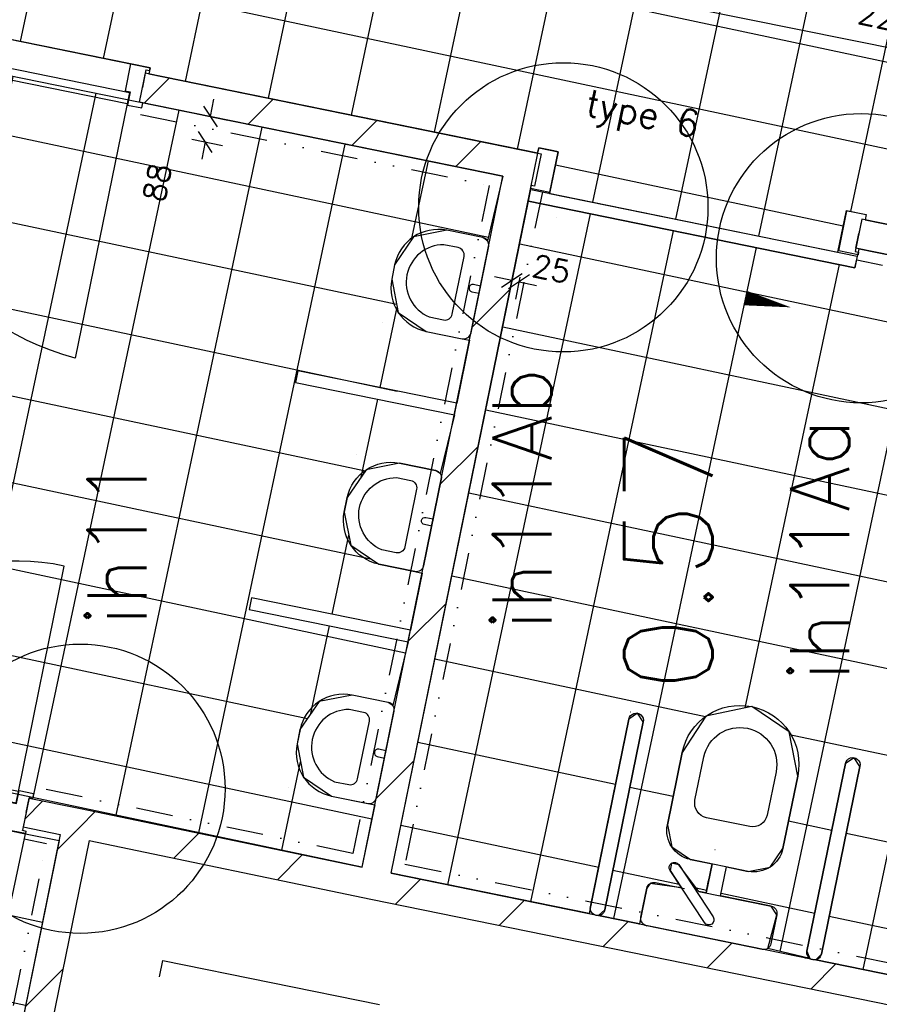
# Model space of a CAD drawing. Extents: x -29284 to 2055880, y -64816 to 121103.
# Tile 79 of 123: x 30025 to 32941, y 68861 to 72201. Entities that reach past the tile are written whole.
import ezdxf
from ezdxf.enums import TextEntityAlignment as Align

# ---------------------------------------------------------------- set-up
doc = ezdxf.new("R2010")
doc.units = 0
doc.header["$LTSCALE"] = 50
doc.header["$MEASUREMENT"] = 0
doc.header["$PDMODE"] = 3
doc.header["$PDSIZE"] = 0.1
doc.linetypes.add('DASHDOT', pattern=[1, 0.5, -0.25, 0, -0.25])
doc.linetypes.add('DIVIDE', pattern=[1.25, 0.5, -0.25, 0, -0.25, 0, -0.25])
doc.layers.get('0').update_dxf_attribs({"linetype": 'CONTINUOUS'})
doc.layers.get('DEFPOINTS').update_dxf_attribs({"linetype": 'CONTINUOUS'})
for name, color, linetype in [('00', 7, 'CONTINUOUS'), ('_BRANDCOMPART', 6, 'DASHDOT'), ('_DETAILNUMMERS', 4, 'CONTINUOUS'), ('_DETAILNUMMERSTEKST', 4, 'CONTINUOUS'), ('A--A22--_F123-', 9, 'CONTINUOUS'), ('A--L21--', 3, 'CONTINUOUS'), ('A--L22--', 3, 'CONTINUOUS'), ('A--L22--_F-2--', 7, 'CONTINUOUS'), ('A--L32--_F-23-', 2, 'CONTINUOUS'), ('A--L32--_F123-', 1, 'CONTINUOUS'), ('A--L32--_F123-DRAAIR', 7, 'CONTINUOUS'), ('A--L74--', 7, 'CONTINUOUS'), ('A--L74--_F-23-', 7, 'CONTINUOUS'), ('A--M$1A-_F123-', 1, 'CONTINUOUS'), ('A--M1$A-_F123-', 1, 'CONTINUOUS'), ('A--T$1A-_F123-_RN', 4, 'CONTINUOUS'), ('tegels', 253, 'CONTINUOUS'), ('TEKST_KOZIJNMERK', 2, 'CONTINUOUS'), ('X--LR---_CP', 7, 'CONTINUOUS')]:
    doc.layers.add(name, color=color, linetype=linetype)
doc.styles.add('ALFA-0_25', font='ROMANS')
doc.styles.add('HIEMSTRA', font='romans.shx')
doc.dimstyles.new('STANDARD$0', dxfattribs={"dimscale": 30, "dimtxt": 2.5, "dimasz": 2, "dimexe": 2, "dimexo": 0, "dimgap": 2, "dimtad": 1, "dimdec": 0, "dimzin": 0, "dimdsep": 46, "dimtxsty": 'ALFA-0_25', "dimblk1": 'OBLIQUE', "dimblk2": 'OBLIQUE', "dimsah": 1, "dimcen": -3, "dimdle": 2, "dimclrd": 1, "dimclre": 1, "dimclrt": 2, "dimadec": 0, "dimazin": 0, "dimtfac": 0.666667, "dimtofl": 0, "dimtmove": 2, "dimatfit": 3, "dimldrblk": 'OBLIQUE', "dimfxl": 1, "dimtvp": 0.833333, "dimtolj": 1, "dimtzin": 0, "dimarcsym": 0})

# ---------------------------------------------------------------- blocks, each defined once
blk = doc.blocks.new('Q070088-')
at = {"layer": 'X--LR---_CP'}
for p in [(0, 0), (0, 0), (300, 0)]:
    blk.add_point(p, dxfattribs=at)
blk = doc.blocks.new('Q070079-')
at = {"layer": 'X--LR---_CP'}
for p in [(0, 0), (0, 0), (50, 0)]:
    blk.add_point(p, dxfattribs=at)
blk = doc.blocks.new('Q070049-')
at = {"layer": 'A--L74--_F-23-', "color": 1, "linetype": 'Continuous'}
for points in [[(-150, 0), (150, 0, -0.41), (175, -25), (175, -150, -0.41), (25, -300), (-25, -300, -0.41), (-175, -150), (-175, -25, -0.41), (-150, 0), (150, 0)], [(12.5, 0), (12.5, -25, -1), (-12.5, -25), (-12.5, 0)], [(-100, -75), (100, -75, -0.41), (125, -100), (125, -150, -0.82), (-125, -150), (-125, -100, -0.41), (-100, -75), (100, -75)]]:
    blk.add_lwpolyline(points, format="xyb", dxfattribs=at)
at = {"layer": 'A--L74--_F-23-', "color": 255}
blk.add_circle((0, 0), 0.0123, dxfattribs=at)
at = {"layer": 'X--LR---_CP'}
for p in [(-175, 0), (-175, 0), (175, 0)]:
    blk.add_point(p, dxfattribs=at)
at = {"layer": 'A--L74--', "extrusion": (1, 0, 0)}
blk.add_blockref('Q070088-', (-300, 0, -175), dxfattribs=at)
at = {"layer": 'A--L74--', "extrusion": (0, -1, 0)}
blk.add_blockref('Q070079-', (-25, 0), dxfattribs=at)
blk = doc.blocks.new('Q070108-')
at = {"layer": 'X--LR---_CP'}
for p in [(0, 0), (0, 0), (700, 0)]:
    blk.add_point(p, dxfattribs=at)
blk = doc.blocks.new('Q070109-')
at = {"layer": 'X--LR---_CP'}
for p in [(0, 0), (0, 0), (400, 0)]:
    blk.add_point(p, dxfattribs=at)
blk = doc.blocks.new('Q070110-')
at = {"layer": 'X--LR---_CP'}
for p in [(0, 0), (0, 0), (250, 0)]:
    blk.add_point(p, dxfattribs=at)
blk = doc.blocks.new('Q070111-')
at = {"layer": 'X--LR---_CP'}
for p in [(0, 0), (0, 0), (400, 0)]:
    blk.add_point(p, dxfattribs=at)
blk = doc.blocks.new('Q070112-')
at = {"layer": 'X--LR---_CP'}
for p in [(0, 0), (0, 0), (225, 0)]:
    blk.add_point(p, dxfattribs=at)
blk = doc.blocks.new('Q070062-')
at = {"layer": 'A--L74--_F-23-', "color": 1, "linetype": 'Continuous'}
for p, q in [((-25, -150), (-25, -250)), ((25, -150), (25, -250))]:
    blk.add_line(p, q, dxfattribs=at)
for points in [[(-350, -25), (-350, -675, -1), (-400, -675), (-400, -25, -1), (-350, -25)], [(50, -150), (-200, -150, -0.41), (-225, -125), (-225, -25, -0.41), (-200, 0), (200, 0, -0.41), (225, -25), (225, -125, -0.41), (200, -150), (100, -150)], [(400, -25), (400, -675, -1), (350, -675), (350, -25, -1), (400, -25)], [(10, -50), (160, -200, -1), (135, -225), (-15, -75, -1), (10, -50)], [(-100, -250), (100, -250, -0.41), (200, -350), (200, -600, -1), (-200, -600), (-200, -350, -0.41), (-100, -250)], [(-75, -400), (75, -400, -0.41), (125, -450), (125, -600, -1), (-125, -600), (-125, -450, -0.41), (-75, -400)]]:
    blk.add_lwpolyline(points, format="xyb", dxfattribs=at)
at = {"layer": 'A--L74--_F-23-', "color": 255}
blk.add_circle((0, 0), 0.0123, dxfattribs=at)
at = {"layer": 'X--LR---_CP'}
for p in [(-225, 0), (225, 0), (225, 0)]:
    blk.add_point(p, dxfattribs=at)
at = {"layer": 'A--L74--', "extrusion": (-1, 0, 0)}
for name, p in [('Q070108-', (0, 0, 350)), ('Q070108-', (0, 0, -400)), ('Q070110-', (50, 0, -25))]:
    blk.add_blockref(name, p, dxfattribs=at)
at = {"layer": 'A--L74--', "extrusion": (0, -1, 0)}
blk.add_blockref('Q070109-', (-200, 0), dxfattribs=at)
at = {"layer": 'A--L74--'}
blk.add_blockref('Q070111-', (-200, 0), dxfattribs=at)
at = {"layer": 'A--L74--', "extrusion": (-0.707107, -0.707107, 0)}
blk.add_blockref('Q070112-', (35.4, 0, 35.4), dxfattribs=at)
blk = doc.blocks.new('*U1319')
at = {"layer": 'A--A22--_F123-', "linetype": 'Continuous'}
h = blk.add_hatch(dxfattribs=at)
h.set_pattern_fill('ALFALINE', color=256, scale=300, style=0)
h.set_pattern_definition([(45, (-31225.4, -69266.94), (-212.132, 212.132), [])])
h.paths.add_polyline_path([(0, 0), (-39, 59.2), (438.6, 2403.8), (497.6, 2442.8), (556.6, 2481.8), (59, 39)])
at = {"layer": 'A--L22--_F-2--', "color": 3, "linetype": 'Continuous'}
for points in [[(59, 39), (59, 39), (556.6, 2481.8), (556.6, 2481.8)], [(-39, 59.2), (-39, 59.2), (438.6, 2403.8), (438.6, 2403.8)]]:
    blk.add_lwpolyline(points, dxfattribs=at)
blk = doc.blocks.new('*U1318')
at = {"layer": 'A--A22--_F123-', "linetype": 'Continuous'}
h = blk.add_hatch(dxfattribs=at)
h.set_pattern_fill('ALFALINE', color=256, scale=300, style=0)
h.set_pattern_definition([(45, (-33976.65, -71250.63), (-212.132, 212.132), [])])
h.paths.add_polyline_path([(0, 0), (-59, -39), (-1115.5, 176.2), (-1105.6, 225.2), (-1095.6, 274.2), (-39, 59)])
at = {"layer": 'A--L22--_F-2--', "color": 3, "linetype": 'Continuous'}
for points in [[(-39, 59), (-39, 59), (-1095.6, 274.2), (-1105.6, 225.2)], [(-59, -39), (-59, -39), (-1115.5, 176.2), (-1105.6, 225.2)]]:
    blk.add_lwpolyline(points, dxfattribs=at)
blk = doc.blocks.new('*U1317')
at = {"layer": 'A--A22--_F123-', "linetype": 'Continuous'}
h = blk.add_hatch(dxfattribs=at)
h.set_pattern_fill('ALFALINE', color=256, scale=300, style=0)
h.set_pattern_definition([(45, (-31225.4, -69266.94), (-212.132, 212.132), [])])
h.paths.add_polyline_path([(0, 0), (59, 39), (2214.6, -400.1), (2253.7, -459.1), (2292.7, -518), (-10.1, -49)])
at = {"layer": 'A--L22--_F-2--', "color": 3, "linetype": 'Continuous'}
for points in [[(59, 39), (59, 39), (2214.6, -400.1), (2214.6, -400.1)], [(-10.1, -49), (-10.1, -49), (2292.7, -518), (2292.7, -518)]]:
    blk.add_lwpolyline(points, dxfattribs=at)
blk = doc.blocks.new('*U1316')
at = {"layer": 'A--A22--_F123-', "linetype": 'Continuous'}
h = blk.add_hatch(dxfattribs=at)
h.set_pattern_fill('ALFALINE', color=256, scale=300, style=0)
h.set_pattern_definition([(45, (-30221.22, -69476.28), (-212.132, 212.132), [])])
h.paths.add_polyline_path([(0, 0), (10.1, 49), (965.2, -150.1), (1004.2, -209.3), (994.1, -258.3), (39, -59.2)])
at = {"layer": 'A--L22--_F-2--', "color": 3, "linetype": 'Continuous'}
for points in [[(10.1, 49), (10.1, 49), (965.2, -150.1), (965.2, -150.1)], [(39, -59.2), (39, -59.2), (994.1, -258.3), (994.1, -258.3)]]:
    blk.add_lwpolyline(points, dxfattribs=at)
blk = doc.blocks.new('*U1315')
at = {"layer": 'A--A22--_F123-', "linetype": 'Continuous'}
h = blk.add_hatch(dxfattribs=at)
h.set_pattern_fill('ALFALINE', color=256, scale=300, style=0)
h.set_pattern_definition([(45, (-31723, -71709.77), (-212.132, 212.132), [])])
h.paths.add_polyline_path([(0, 0), (59, 39), (-1272.3, 310.2), (-1282.3, 261.2), (-1292.3, 212.2), (-59, -39)])
at = {"layer": 'A--L22--_F-2--', "color": 3, "linetype": 'Continuous'}
for points in [[(59, 39), (59, 39), (-1272.3, 310.2), (-1282.3, 261.2)], [(-59, -39), (-59, -39), (-1292.3, 212.2), (-1282.3, 261.2)]]:
    blk.add_lwpolyline(points, dxfattribs=at)
blk = doc.blocks.new('*U1270')
at = {"layer": 'A--A22--_F123-', "linetype": 'Continuous'}
h = blk.add_hatch(dxfattribs=at)
h.set_pattern_fill('ALFALINE', color=256, scale=300, style=0)
h.set_pattern_definition([(45, (-30046.5, -69511.9), (-212.132, 212.132), [])])
h.paths.add_polyline_path([(0, 0), (10, 49), (184.8, 13.3), (174.7, -35.6), (115.7, -74.6), (-10, -49)])
at = {"layer": 'A--L22--_F-2--', "color": 3, "linetype": 'Continuous'}
for points in [[(0, 0), (10, 49), (184.8, 13.3), (184.8, 13.3)], [(0, 0), (-10, -49), (115.7, -74.6), (115.7, -74.6)]]:
    blk.add_lwpolyline(points, dxfattribs=at)
blk = doc.blocks.new('_OBLIQUE')
at = {"color": 0, "linetype": 'ByBlock'}
blk.add_line((-0.5, -0.5), (0.5, 0.5), dxfattribs=at)
blk = doc.blocks.new('*D332')
at = {"layer": 'A--M$1A-_F123-', "color": 1, "linetype": 'Continuous', "lineweight": -2, "transparency": 16777216}
for p, q in [((31899.4, 72325.3), (31911.4, 72384.1)), ((31840.6, 72337.3), (34113.9, 71874.2)), ((34055.1, 71886.2), (34067.1, 71945))]:
    blk.add_line(p, q, dxfattribs=at)
at = {"layer": 'DEFPOINTS', "color": 0, "linetype": 'Continuous', "transparency": 16777216}
for p in [(31899.4, 72325.3), (34055.1, 71886.2), (34055.1, 71886.2)]:
    blk.add_point(p, dxfattribs=at)
at = {"layer": 'A--M$1A-_F123-', "color": 1, "linetype": 'Continuous', "lineweight": -2, "transparency": 16777216, "xscale": 60, "yscale": 60, "zscale": 60}
for p, rotation in [((31899.4, 72325.3), 168.4862903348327), ((34055.1, 71886.2), 348.4862903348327)]:
    blk.add_blockref('_OBLIQUE', p, dxfattribs=dict(at, rotation=rotation))
at = {"layer": 'A--M$1A-_F123-', "color": 2, "linetype": 'Continuous', "transparency": 16777216, "insert": (32996.7, 72201.3), "char_height": 75, "attachment_point": 5, "rotation": 348.4863, "style": 'ALFA-0_25'}
blk.add_mtext('\\A1;2200', dxfattribs=at)
blk = doc.blocks.new('*D532')
at = {"layer": 'A--M$1A-_F123-', "color": 1, "linetype": 'Continuous', "lineweight": -2, "transparency": 16777216}
for p, q in [((30671.6, 71872.9), (30683.6, 71931.7)), ((30626.3, 71882.1), (30730.4, 71860.9)), ((30608.7, 71795.9), (30712.9, 71774.7)), ((30654.1, 71786.7), (30642.1, 71727.9))]:
    blk.add_line(p, q, dxfattribs=at)
at = {"layer": 'DEFPOINTS', "color": 0, "linetype": 'Continuous', "transparency": 16777216}
for p in [(30626.3, 71882.1), (30608.7, 71795.9), (30654.1, 71786.7)]:
    blk.add_point(p, dxfattribs=at)
at = {"layer": 'A--M$1A-_F123-', "color": 1, "linetype": 'Continuous', "lineweight": -2, "transparency": 16777216, "xscale": 60, "yscale": 60, "zscale": 60}
for p, rotation in [((30671.6, 71872.9), 258.4862903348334), ((30654.1, 71786.7), 78.48629033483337)]:
    blk.add_blockref('_OBLIQUE', p, dxfattribs=dict(at, rotation=rotation))
at = {"layer": 'A--M$1A-_F123-', "color": 2, "linetype": 'Continuous', "transparency": 16777216, "insert": (30490.9, 71649.3), "char_height": 75, "attachment_point": 5, "rotation": 78.4863, "style": 'ALFA-0_25'}
blk.add_mtext('\\A1;88', dxfattribs=at)
blk = doc.blocks.new('*U1198')
at = {"layer": 'A--A22--_F123-', "linetype": 'Continuous'}
h = blk.add_hatch(dxfattribs=at)
h.set_pattern_fill('ALFALINE', color=256, scale=300, style=0)
h.set_pattern_definition([(45, (-30221.22, -69476.28), (-212.132, 212.132), [])])
h.paths.add_polyline_path([(0, 0), (39, -59.2), (-260.2, -1527.9), (-309.2, -1518), (-348.2, -1459), (-59, -39)])
at = {"layer": 'A--L22--_F-2--', "color": 3, "linetype": 'Continuous'}
for points in [[(-59, -39), (-59, -39), (-348.2, -1459), (-348.2, -1459)], [(39, -59.2), (39, -59.2), (-260.2, -1527.9), (-260.2, -1527.9)]]:
    blk.add_lwpolyline(points, dxfattribs=at)
blk = doc.blocks.new('dr_880 type1')
at = {"layer": 'A--L32--_F123-', "color": 1}
blk.add_line((67, 0), (917, 0), dxfattribs=at)
at = {"layer": 'A--L32--_F123-'}
for points in [[(0, 9), (0, 0), (67, 0), (67, 93.8), (50, 93.8), (50, 139), (0, 139), (0, 121), (12, 121), (12, 9), (0, 9)], [(52, 95.6), (52, 135.6), (932, 135.6), (929, 95.6), (52, 95.6)], [(984, 9), (984, 0), (917, 0), (917, 93.8), (934, 93.8), (934, 139), (984, 139), (984, 121), (972, 121), (972, 9), (984, 9)]]:
    blk.add_lwpolyline(points, close=True, dxfattribs=at)
at = {"layer": 'A--L32--_F123-DRAAIR', "color": 1}
blk.add_lwpolyline([(52, 135.6), (52, 1015.6, -0.381848), (924.9, 135.8)], format="xyb", dxfattribs=at)
at = {"layer": 'X--LR---_CP', "color": 1}
for p in [(12, 121), (12, 9)]:
    blk.add_point(p, dxfattribs=at)
at = {"layer": 'X--LR---_CP', "color": 2}
for p in [(972, 121), (972, 9)]:
    blk.add_point(p, dxfattribs=at)
at = {"layer": 'X--LR---_CP'}
blk.add_point((0, 0), dxfattribs=at)
blk = doc.blocks.new('DR_780TYPE2')
at = {"layer": 'A--L32--_F123-', "color": 1}
blk.add_line((67, 0), (817, 0), dxfattribs=at)
at = {"layer": 'A--L32--_F123-'}
for points in [[(0, 9), (0, 0), (67, 0), (67, 93.8), (50, 93.8), (50, 139), (0, 139), (0, 121), (12, 121), (12, 9), (0, 9)], [(52, 95.6), (52, 135.6), (832, 135.6), (829, 95.6), (52, 95.6)], [(884, 9), (884, 0), (817, 0), (817, 93.8), (834, 93.8), (834, 139), (884, 139), (884, 121), (872, 121), (872, 9), (884, 9)]]:
    blk.add_lwpolyline(points, close=True, dxfattribs=at)
at = {"layer": 'A--L32--_F123-DRAAIR', "color": 1}
blk.add_lwpolyline([(52, 135.6), (52, 915.6, -0.423925), (824.9, 135.8)], format="xyb", dxfattribs=at)
at = {"layer": 'X--LR---_CP', "color": 1}
for p in [(12, 121), (12, 9)]:
    blk.add_point(p, dxfattribs=at)
at = {"layer": 'X--LR---_CP', "color": 2}
for p in [(872, 121), (872, 9)]:
    blk.add_point(p, dxfattribs=at)
at = {"layer": 'X--LR---_CP'}
blk.add_point((0, 0), dxfattribs=at)
blk = doc.blocks.new('*D694')
at = {"layer": 'A--M1$A-_F123-', "color": 1, "lineweight": -2, "transparency": 16777216}
for p, q in [((31694.1, 71317.1), (31635.3, 71329.1)), ((31697.2, 71332.7), (31682.1, 71258.3)), ((31721.7, 71327.7), (31706.6, 71253.4)), ((31718.6, 71312.1), (31777.3, 71300.2))]:
    blk.add_line(p, q, dxfattribs=at)
at = {"layer": 'DEFPOINTS', "color": 0, "transparency": 16777216}
for p in [(31697.2, 71332.7), (31718.6, 71312.1), (31721.7, 71327.7)]:
    blk.add_point(p, dxfattribs=at)
at = {"layer": 'A--M1$A-_F123-', "color": 1, "lineweight": -2, "transparency": 16777216, "xscale": 60, "yscale": 60, "zscale": 60}
for p, rotation in [((31694.1, 71317.1), 348.4862903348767), ((31718.6, 71312.1), 168.4862903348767)]:
    blk.add_blockref('_OBLIQUE', p, dxfattribs=dict(at, rotation=rotation))
at = {"layer": 'A--M1$A-_F123-', "color": 2, "transparency": 16777216, "insert": (31828.4, 71356.3), "char_height": 75, "attachment_point": 5, "rotation": 348.4863, "style": 'ALFA-0_25'}
blk.add_mtext('\\A1;25', dxfattribs=at)
blk = doc.blocks.new('DETAILNR')
at = {"layer": '_DETAILNUMMERS'}
blk.add_circle((32.9, -23.2), 490.7, dxfattribs=at)
at = {"layer": 'X--LR---_CP'}
blk.add_point((0, 0), dxfattribs=at)
at = {"layer": '_DETAILNUMMERSTEKST', "style": 'ALFA-0_25'}
blk.add_attdef('DETAILNR', text='', height=200, rotation=90, dxfattribs=at).set_placement((-618.4, 223.8), align=Align.RIGHT)

msp = doc.modelspace()

# ---------------------------------------------------------------- hatches: boundary and pattern name
at = {"layer": 'tegels', "linetype": 'Continuous'}
h = msp.add_hatch(dxfattribs=at)
h.set_pattern_fill('NET', color=256, scale=2300, angle=348, style=0)
h.paths.add_polyline_path([(27866.2, 74394.6), (27843.9, 74285), (27861.6, 74281.4), (27655.2, 73268.2), (27637.5, 73271.8), (27504.7, 72620), (27528.9, 72615.1), (27533.3, 72634.8), (28497.5, 72438.4), (28493.4, 72418.6), (29496.6, 72214.2), (29502.5, 72234.6), (30466.7, 72038.1), (30462.5, 72017.6), (31781.7, 71748.8), (31785.3, 71766.5), (31850.9, 71753.1), (31822.2, 71612), (32800.5, 71412.7), (32829.2, 71553.8), (32896.4, 71540.1), (32892.8, 71522.4), (33937.6, 71309.6), (33942.3, 71332.6), (33919.1, 71338.9), (34303, 73223.5), (34195, 73245.5), (34189.8, 73225.1), (33176.6, 73431.5), (33180.8, 73452.1), (33000.9, 73488.7), (32974.2, 73357.4)])
h = msp.add_hatch(dxfattribs=at)
h.set_pattern_fill('NET', color=256, scale=2300, angle=348, style=0)
h.paths.add_polyline_path([(28185.8, 69961.1), (28124, 69973.7), (28299.7, 70835.9), (28837.8, 70726.3), (29135.1, 72185.8), (31664, 71670.7), (31611.8, 71451.4), (31596, 71462.2), (31473.6, 71487.1), (31361.1, 71464.9), (31296.6, 71370.1), (31286.6, 71321.1), (31308.9, 71208.6), (31403.7, 71144.2), (31526.2, 71119.2), (31550.7, 71114.2), (31507.2, 70900.6), (30968.2, 71010.4), (30960.2, 70971.2), (31499.2, 70861.4), (31450.9, 70661.5), (31435.1, 70672.3), (31312.7, 70697.2), (31200.2, 70675), (31135.7, 70580.2), (31125.7, 70531.2), (31148, 70418.7), (31242.8, 70354.3), (31365.3, 70329.3), (31389.8, 70324.3), (31350.2, 70130.2), (30811.3, 70240), (30803.3, 70200.8), (31342.2, 70091), (31290.7, 69874.9), (31274.9, 69885.7), (31152.4, 69910.6), (31040, 69888.4), (30975.5, 69793.6), (30965.5, 69744.6), (30987.8, 69632.1), (31082.6, 69567.6), (31229.5, 69537.7), (31185.5, 69326.3)])
h = msp.add_hatch(dxfattribs=at)
h.set_pattern_fill('NET', color=256, scale=2300, angle=348, style=0)
h.paths.add_polyline_path([(31750.5, 71585.8), (32857.7, 71360.2), (32870.5, 71412.7), (32872.9, 71424.4), (33917.7, 71211.6), (33727, 70275.3), (33616.7, 70322.2), (33646.2, 70341.7), (33776, 70978.6), (33756.5, 71008.1), (33243.5, 71046.5), (33122.3, 70525), (33144.9, 70472.6), (33616.7, 70322.2), (33727, 70275.3), (33440, 68866.8), (32725.4, 69012.4), (32744.4, 69031.8), (32874.9, 69668.5), (32855.4, 69698), (32825.9, 69678.6), (32695.4, 69041.8), (32705.3, 69016.5), (32562.2, 69051.1), (32593, 69164.9), (32573.6, 69194.4), (32402.1, 69229.5), (32422.2, 69327.5), (32495.7, 69312.4), (32570.7, 69327.2), (32613.7, 69390.3), (32663.9, 69635.2), (32634.6, 69786), (32508.2, 69871.3), (32352.3, 69838.5), (32272.1, 69715.5), (32221.9, 69470.6), (32236.6, 69395.6), (32299.8, 69352.6), (32373.2, 69337.5), (32353.2, 69239.6), (32328.7, 69244.6), (32260.5, 69335.1), (32236, 69340.1), (32230.9, 69315.6), (32269.9, 69256.6), (32163, 69271), (32152.2, 69255.2), (32127.6, 69134.2), (31988.3, 69162.6), (32009.7, 69182.4), (32140.2, 69819.1), (32120.7, 69848.6), (32091.2, 69829.2), (31956.7, 69169), (31284.4, 69305.9)])
h = msp.add_hatch(dxfattribs=at)
h.set_pattern_fill('NET', color=256, scale=2300, angle=348, style=0)
h.paths.add_polyline_path([(30044.1, 69440), (30158.1, 69416.7), (29909.7, 68197.7), (29540, 68284), (29636.6, 68519.9), (29669.9, 68691.7), (29643.9, 68821.8), (29531.4, 68896.8), (29398, 68868.5), (29326.3, 68758.3), (29293, 68586.5), (29294.6, 68323), (28917, 68400.9), (29165.2, 69619.3)])

# ---------------------------------------------------------------- linework, layer by layer
at = {"layer": '_BRANDCOMPART', "ltscale": 30}
msp.add_lwpolyline([(22124.7, 69129.2), (30199.2, 67484.5), (30509.9, 69010), (33649.7, 68370.4), (34564.5, 72888.1), (36329.5, 72548.6), (36335.9, 67455.7)], dxfattribs=at)
at = {"layer": 'A--L32--_F-23-'}
for points in [[(31759.3, 71639.1), (31757.5, 71630.3), (31823.2, 71616.9), (31850.9, 71753.1), (31836.2, 71756.1), (31836.2, 71756.1), (31785.3, 71766.5), (31781.7, 71748.8), (31793.4, 71746.4), (31771.1, 71636.7), (31759.3, 71639.1)], [(31758.5, 71625), (32865.7, 71399.4), (32857.7, 71360.2), (31750.5, 71585.8)], [(32870.5, 71412.7), (32868.7, 71403.9), (32803, 71417.2), (32830.8, 71553.4), (32845.5, 71550.4), (32845.5, 71550.4), (32896.4, 71540.1), (32892.8, 71522.4), (32881.1, 71524.8), (32858.7, 71415.1), (32870.5, 71412.7)]]:
    msp.add_lwpolyline(points, close=True, dxfattribs=at)
msp.add_lwpolyline([(32342.8, 71662.9, 0, 0, 0), (32269.1, 71301.4, 0, 0, 0), (32640.8, 71225.7, 0, 50, 0), (32486.2, 71257.2, 0, 0, 0)], format="xyseb", dxfattribs=at)
at = {"layer": 'A--L74--'}
for points in [[(30960.2, 70971.2), (31499.2, 70861.4), (31507.2, 70900.6), (30968.2, 71010.4)], [(30803.3, 70200.8), (31342.2, 70091), (31350.2, 70130.2), (30811.3, 70240)]]:
    msp.add_lwpolyline(points, close=True, dxfattribs=at)
at = {"layer": 'tegels', "linetype": 'Continuous'}
for points in [[(29502.5, 72234.6), (30466.7, 72038.1), (30462.5, 72017.6), (31781.7, 71748.8), (31785.3, 71766.5), (31850.9, 71753.1), (31822.2, 71612), (32800.5, 71412.7), (32829.2, 71553.8), (32896.4, 71540.1), (32892.8, 71522.4), (33937.6, 71309.6), (33942.3, 71332.6), (33919.1, 71338.9), (34303, 73223.5), (34195, 73245.5), (34189.8, 73225.1), (33176.6, 73431.5), (33180.8, 73452.1), (33000.9, 73488.7), (32974.2, 73357.4), (27866.2, 74394.6)], [(29135.1, 72185.8), (31664, 71670.7), (31611.8, 71451.4), (31596, 71462.2), (31473.6, 71487.1), (31361.1, 71464.9), (31296.6, 71370.1), (31286.6, 71321.1), (31308.9, 71208.6), (31403.7, 71144.2), (31526.2, 71119.2), (31550.7, 71114.2), (31507.2, 70900.6), (30968.2, 71010.4), (30960.2, 70971.2), (31499.2, 70861.4), (31450.9, 70661.5), (31435.1, 70672.3), (31312.7, 70697.2), (31200.2, 70675), (31135.7, 70580.2), (31125.7, 70531.2), (31148, 70418.7), (31242.8, 70354.3), (31365.3, 70329.3), (31389.8, 70324.3), (31350.2, 70130.2), (30811.3, 70240), (30803.3, 70200.8), (31342.2, 70091), (31290.7, 69874.9), (31274.9, 69885.7), (31152.4, 69910.6), (31040, 69888.4), (30975.5, 69793.6), (30965.5, 69744.6), (30987.8, 69632.1), (31082.6, 69567.6), (31229.5, 69537.7), (31185.5, 69326.3), (28185.8, 69961.1)], [(33440, 68866.8), (32725.4, 69012.4), (32744.4, 69031.8), (32874.9, 69668.5), (32855.4, 69698), (32825.9, 69678.6), (32695.4, 69041.8), (32705.3, 69016.5), (32562.2, 69051.1), (32593, 69164.9), (32573.6, 69194.4), (32402.1, 69229.5), (32422.2, 69327.5), (32495.7, 69312.4), (32570.7, 69327.2), (32613.7, 69390.3), (32663.9, 69635.2), (32634.6, 69786), (32508.2, 69871.3), (32352.3, 69838.5), (32272.1, 69715.5), (32272.1, 69715.5), (32221.9, 69470.6), (32236.6, 69395.6), (32299.8, 69352.6), (32373.2, 69337.5), (32353.2, 69239.6), (32328.7, 69244.6), (32260.5, 69335.1), (32236, 69340.1), (32230.9, 69315.6), (32269.9, 69256.6), (32163, 69271), (32152.2, 69255.2), (32127.6, 69134.2), (31988.3, 69162.6), (32009.7, 69182.4), (32140.2, 69819.1), (32120.7, 69848.6), (32091.2, 69829.2), (31956.7, 69169), (31284.4, 69305.9), (31750.5, 71585.8), (32857.7, 71360.2), (32870.5, 71412.7), (32872.9, 71424.4), (33917.7, 71211.6)]]:
    msp.add_lwpolyline(points, dxfattribs=at)
at = {"layer": 'tegels', "color": 3, "linetype": 'DIVIDE', "ltscale": 5}
for points in [[(30434.5, 71880.3), (31616.8, 71639.5), (31553.1, 71326.5), (31155.3, 69373.5), (30076.5, 69598.1)], [(31797.7, 71617), (31331.6, 69337.2), (33408.8, 68914), (33870.5, 71180.4), (32864.9, 71385.2)], [(29208.5, 69631.7), (28964.2, 68432.1), (29878.5, 68244.9), (30115.1, 69406.1), (30040.3, 69421.3)]]:
    msp.add_lwpolyline(points, dxfattribs=at)
at = {"layer": 'tegels', "linetype": 'Continuous'}
msp.add_lwpolyline([(30044.1, 69440), (30158.1, 69416.7), (29909.7, 68197.7), (29540, 68284), (29636.6, 68519.9), (29669.9, 68691.7), (29643.9, 68821.8), (29531.4, 68896.8), (29398, 68868.5), (29326.3, 68758.3), (29293, 68586.5), (29294.6, 68323), (28917, 68400.9), (29165.2, 69619.3)], close=True, dxfattribs=at)

# ---------------------------------------------------------------- block references
at = {"layer": '00'}
ref = msp.add_blockref('DETAILNR', (31845.6, 71532), dxfattribs=dict(at, rotation=90))
ref.add_attrib('DETAILNR', 'ih11Ab', dxfattribs={"layer": '_DETAILNUMMERSTEKST', "height": 200, "rotation": 90, "style": 'ALFA-0_25'}).set_placement((31828.6, 71021.8), align=Align.RIGHT)
ref = msp.add_blockref('DETAILNR', (32855.6, 71359.4), dxfattribs=dict(at, rotation=90))
ref.add_attrib('DETAILNR', 'ih11Aa', dxfattribs={"layer": '_DETAILNUMMERSTEKST', "height": 200, "rotation": 90, "style": 'ALFA-0_25'}).set_placement((32838.6, 70849.2), align=Align.RIGHT)
ref = msp.add_blockref('DETAILNR', (30207.3, 69559.8), dxfattribs=dict(at, rotation=90))
ref.add_attrib('DETAILNR', 'ih11', dxfattribs={"layer": '_DETAILNUMMERSTEKST', "height": 200, "rotation": 90, "style": 'ALFA-0_25'}).set_placement((30454.5, 70719.5), align=Align.RIGHT)
at = {"layer": 'A--L21--', "linetype": 'Continuous'}
for name, p in [('*U1270', (30046.5, 69511.9)), ('*U1316', (30221.2, 69476.3)), ('*U1317', (31225.4, 69266.9))]:
    msp.add_blockref(name, p, dxfattribs=at)
at = {"layer": 'A--L22--'}
for name, p in [('*U1315', (31723, 71709.8)), ('*U1319', (31225.4, 69266.9)), ('*U1318', (33976.7, 71250.6)), ('*U1198', (30221.2, 69476.3))]:
    msp.add_blockref(name, p, dxfattribs=at)
at = {"layer": 'A--L32--_F123-', "rotation": 168.4862903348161}
msp.add_blockref('dr_880 type1', (30466.7, 72038.1), dxfattribs=at)
at = {"layer": 'A--L32--_F123-', "xscale": -1, "rotation": 348.4862903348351}
msp.add_blockref('DR_780TYPE2', (30044.2, 69440.4), dxfattribs=at)
at = {"layer": 'A--L74--', "xscale": -1}
for p, rotation in [((31585.6, 71285.7), 258.4862903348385), ((31264.5, 69709.2), 258.4862903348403)]:
    msp.add_blockref('Q070049-', p, dxfattribs=dict(at, rotation=rotation))
at = {"layer": 'A--L74--'}
for name, p, rotation in [('Q070049-', (31424.7, 70495.8), 258.4862903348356), ('Q070062-', (32347.5, 69087.6), 168.4169505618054)]:
    msp.add_blockref(name, p, dxfattribs=dict(at, rotation=rotation))

# ---------------------------------------------------------------- texts
at = {"layer": 'A--T$1A-_F123-_RN', "style": 'ALFA-0_25'}
msp.add_text('0.57', height=300, rotation=90, dxfattribs=at).set_placement((32375.1, 69921.1))
at = {"layer": 'TEKST_KOZIJNMERK', "style": 'HIEMSTRA'}
msp.add_text('type 6', height=90, rotation=348.486, dxfattribs=at).set_placement((31938.6, 71878.2))

# ---------------------------------------------------------------- dimensions: what is measured, and where the dimension line sits
at = {"layer": 'A--M$1A-_F123-', "linetype": 'Continuous'}
dim = msp.add_aligned_dim(p1=(31899.4, 72325.3), p2=(34055.1, 71886.2), distance=0, dimstyle='STANDARD$0', dxfattribs=at)
dim.commit()
dim.dimension.update_dxf_attribs({"geometry": '*D332', "text_midpoint": (32996.7, 72201.3)})
dim = msp.add_linear_dim(base=(30654.1, 71786.7), p1=(30626.3, 71882.1), p2=(30608.7, 71795.9), angle=258.4863, dimstyle='STANDARD$0', dxfattribs=at)
dim.commit()
dim.dimension.update_dxf_attribs({"geometry": '*D532', "text_midpoint": (30490.9, 71649.3), "dimtype": 161})
at = {"layer": 'A--M1$A-_F123-'}
dim = msp.add_linear_dim(base=(31718.6, 71312.1), p1=(31697.2, 71332.7), p2=(31721.7, 71327.7), angle=348.4863, dimstyle='STANDARD$0', dxfattribs=at)
dim.commit()
dim.dimension.update_dxf_attribs({"geometry": '*D694', "text_midpoint": (31828.4, 71356.3), "dimtype": 161})

doc.saveas('drawing.dxf')
